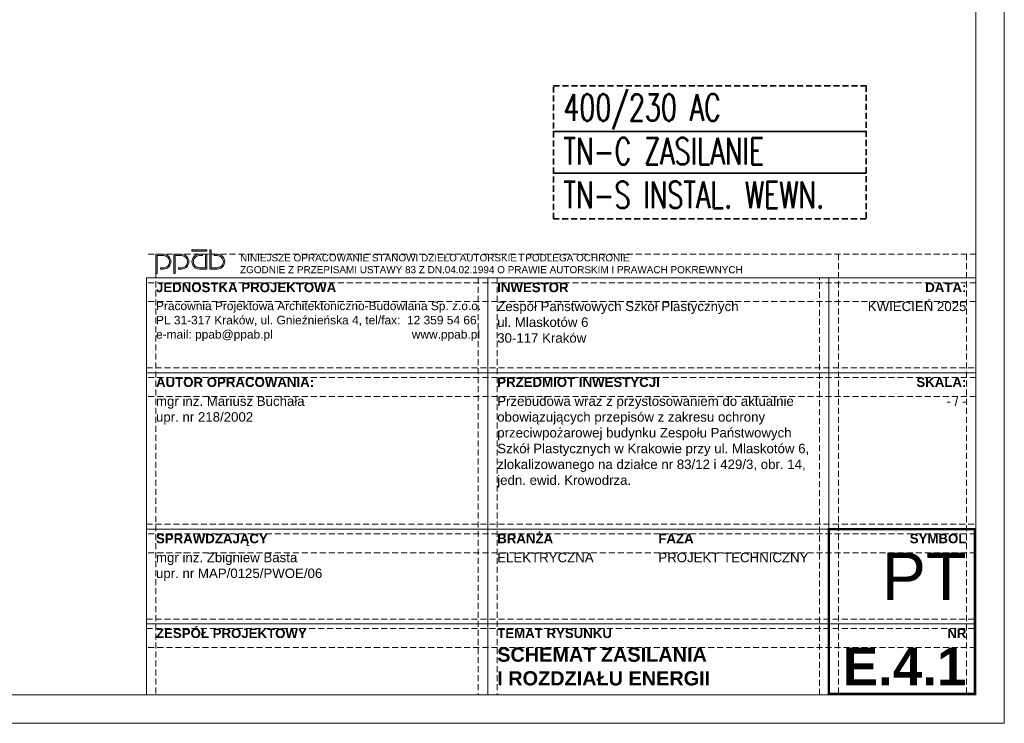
# Model space of a CAD drawing. Header units: millimetres. Extents: x -619 to 31, y -3287 to -1340.
# Tile 3 of 8: x -177 to 31, y -1637 to -1488. Entities that reach past the tile are written whole.
import ezdxf

# ---------------------------------------------------------------- set-up
doc = ezdxf.new("R2010")
doc.units = ezdxf.units.MM
doc.header["$LTSCALE"] = 0.2
doc.linetypes.add('DASHED', pattern=[19.05, 12.7, -6.35])
doc.linetypes.add('HIDDEN', pattern=[9.525, 6.35, -3.175])
doc.layers.get('0').update_dxf_attribs({"lineweight": 18})
for name, color, linetype, lineweight in [('E1', 7, 'Continuous', 18), ('EL_TABELKA', 100, 'Continuous', 15), ('INST_ELEKTR', 7, 'Continuous', 35), ('Logo_1', 7, 'Continuous', 9), ('Logo_2', 252, 'Continuous', 9), ('Logo_3', 10, 'Continuous', 9), ('r-tabela', 5, 'Continuous', 9), ('r-tabela_cienka', 6, 'Continuous', 9), ('r-tabela_opisy', 9, 'Continuous', 9)]:
    doc.layers.add(name, color=color, linetype=linetype, lineweight=lineweight)
doc.layers.add('r-tabela_x', color=7, linetype='HIDDEN', lineweight=9, plot=False)
doc.styles.add('ROMANS', font='romans')
doc.styles.get("Standard").update_dxf_attribs({"font": 'arial.ttf'})

# ---------------------------------------------------------------- blocks, each defined once
blk = doc.blocks.new('A$C2C561D3A')
for p, q in [((-131.9, 36.9), (-121.72, 36.9)), ((-121.72, 36.9), (0, 36.9)), ((-131.9, 19.2), (-121.72, 19.2)), ((-121.72, 19.2), (0, 19.2))]:
    blk.add_line(p, q)
at = {"linetype": 'DASHED'}
blk.add_lwpolyline([(-131.9, 56.11), (0, 56.11), (0, 0), (-131.9, 0)], close=True, dxfattribs=at)
at = {"layer": 'E1', "style": 'ROMANS', "width": 0.7}
for s, p in [('400/230 AC', (-127.75, 41.36)), ('TN-C ZASILANIE', (-127.75, 22.91)), ('TN-S INSTAL. WEWN.', (-127.75, 4.46))]:
    blk.add_text(s, height=11.25, dxfattribs=at).set_placement(p)
blk = doc.blocks.new('LOGO')
at = {"layer": 'Logo_1'}
for points in [[(10.87, 3.6), (10.87, 3.35), (11.44, 3.35, -1), (11.44, 1.07), (10.3, 1.07), (10.3, 4.42), (10.05, 4.42), (10.05, 0.82), (11.44, 0.82, 1), (11.44, 3.6)], [(8.66, 3.35), (8.66, 3.6), (8.09, 3.6, 1), (8.09, 0.82), (9.48, 0.82), (9.48, 3.6), (9.23, 3.6), (9.23, 1.07), (8.09, 1.07, -1), (8.09, 3.35)]]:
    blk.add_hatch(color=256, dxfattribs=at).paths.add_polyline_path(points)
at = {"layer": 'Logo_2'}
for points in [[(1.39, 3.35, -1), (1.39, 1.07), (0.82, 1.07), (0.82, 0.82), (1.39, 0.82, 1), (1.39, 3.6), (0, 3.6), (0, 0), (0.25, 0), (0.25, 3.35)], [(4.74, 3.35, -1), (4.74, 1.07), (4.17, 1.07), (4.17, 0.82), (4.74, 0.82, 1), (4.74, 3.6), (3.35, 3.6), (3.35, 0), (3.6, 0), (3.6, 3.35)]]:
    blk.add_hatch(color=256, dxfattribs=at).paths.add_polyline_path(points)
at = {"layer": 'Logo_3'}
blk.add_hatch(color=256, dxfattribs=at).paths.add_polyline_path([(6.7, 4.42), (6.7, 4.17), (9.48, 4.17), (9.48, 4.42)])
at = {"layer": 'Logo_1'}
for points in [[(11.44, 0.82), (10.05, 0.82), (10.05, 4.42), (10.3, 4.42), (10.3, 1.07), (11.44, 1.07, 1), (11.44, 3.35), (10.87, 3.35), (10.87, 3.6), (11.44, 3.6, -1)], [(8.09, 0.82), (9.48, 0.82), (9.48, 3.6), (9.23, 3.6), (9.23, 1.07), (8.09, 1.07, -1), (8.09, 3.35), (8.66, 3.35), (8.66, 3.6), (8.09, 3.6, 1)]]:
    blk.add_lwpolyline(points, format="xyb", close=True, dxfattribs=at)
at = {"layer": 'Logo_2'}
for points in [[(1.39, 3.6), (0, 3.6), (0, 0), (0.25, 0), (0.25, 3.35), (1.39, 3.35, -1), (1.39, 1.07), (0.82, 1.07), (0.82, 0.82), (1.39, 0.82, 1)], [(4.74, 3.6), (3.35, 3.6), (3.35, 0), (3.6, 0), (3.6, 3.35), (4.74, 3.35, -1), (4.74, 1.07), (4.17, 1.07), (4.17, 0.82), (4.74, 0.82, 1)]]:
    blk.add_lwpolyline(points, format="xyb", close=True, dxfattribs=at)
at = {"layer": 'Logo_3'}
blk.add_lwpolyline([(6.7, 4.42), (9.48, 4.42), (9.48, 4.17), (6.7, 4.17)], close=True, dxfattribs=at)

msp = doc.modelspace()

# ---------------------------------------------------------------- linework, layer by layer
at = {"layer": 'EL_TABELKA'}
for points in [[(-468.8, -1636.84), (31.2, -1636.84), (31.2, -1339.84), (-468.8, -1339.84)], [(-443.8, -1630.84), (25.2, -1630.84), (25.2, -1345.84), (-443.8, -1345.84)]]:
    msp.add_lwpolyline(points, close=True, dxfattribs=at)
at = {"layer": 'r-tabela'}
for p, q in [((-149.8, -1542.84), (25.2, -1542.84)), ((-149.8, -1630.84), (-149.8, -1542.84)), ((25.2, -1630.84), (25.2, -1542.84)), ((-149.8, -1630.84), (25.2, -1630.84))]:
    msp.add_line(p, q, dxfattribs=at)
at = {"layer": 'r-tabela_cienka'}
for p, q in [((-77.8, -1542.84), (-77.8, -1630.84)), ((-5.8, -1542.84), (-5.8, -1630.84)), ((-149.8, -1562.84), (25.2, -1562.84)), ((-149.8, -1595.84), (24.95, -1595.84)), ((-149.8, -1615.84), (25.2, -1615.84))]:
    msp.add_line(p, q, dxfattribs=at)
at = {"layer": 'r-tabela_opisy', "ltscale": 20, "const_width": 0.5}
msp.add_lwpolyline([(-5.8, -1595.84), (24.95, -1595.84), (24.95, -1630.59), (-5.8, -1630.59)], close=True, dxfattribs=at)
at = {"layer": 'r-tabela_x'}
for p, q in [((25.2, -1537.84), (-149.8, -1537.84)), ((-147.8, -1537.84), (-147.8, -1630.84)), ((-3.8, -1537.84), (-3.8, -1630.84)), ((23.2, -1537.84), (23.2, -1630.84)), ((-79.8, -1542.84), (-79.8, -1630.84)), ((-75.8, -1542.84), (-75.8, -1630.84)), ((-7.8, -1630.84), (-7.8, -1542.84)), ((25.2, -1543.84), (-149.8, -1543.84)), ((25.2, -1547.84), (-149.8, -1547.84)), ((-149.8, -1561.84), (25.2, -1561.84)), ((25.2, -1563.84), (-149.8, -1563.84)), ((25.2, -1567.84), (-149.8, -1567.84)), ((-149.8, -1594.84), (25.2, -1594.84)), ((25.2, -1596.84), (-149.8, -1596.84)), ((25.2, -1600.84), (-149.8, -1600.84)), ((-149.8, -1614.84), (25.2, -1614.84)), ((-149.8, -1616.84), (25.2, -1616.84)), ((25.2, -1620.84), (-149.8, -1620.84))]:
    msp.add_line(p, q, dxfattribs=at)

# ---------------------------------------------------------------- block references
at = {"xscale": 1.131272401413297, "yscale": 1.131272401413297, "zscale": 1.131272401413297}
msp.add_blockref('LOGO', (-147.8, -1541.91), dxfattribs=at)
at = {"layer": 'INST_ELEKTR', "xscale": 0.5, "yscale": 0.5}
msp.add_blockref('A$C2C561D3A', (2.02, -1530.35), dxfattribs=at)

# ---------------------------------------------------------------- texts
at = {"layer": 'r-tabela_opisy'}
for s, insert, char_height, width, attachment_point in [('{\\fArial|b0|i0|c238|p34;NINIEJSZE OPRACOWANIE STANOWI DZIEŁO AUTORSKIE I PODLEGA OCHRONIE \\PZGODNIE Z PRZEPISAMI USTAWY 83 Z DN.04.02.1994 O PRAWIE AUTORSKIM I PRAWACH POKREWNYCH}', (-130.06, -1537.84), 1.5, 143.7489, 1), ('{\\fArial|b1|i0|c238|p34;JEDNOSTKA PROJEKTOWA}', (-147.8, -1543.84), 2, 68.3751, 1), ('{\\fArial|b1|i0|c238|p34;INWESTOR}', (-75.8, -1543.84), 2, 68.3751, 1), ('{\\fArial|b1|i0|c238|p34;DATA:}', (23.2, -1543.84), 2, 27.0011, 3), ('{\\fArial|b0|i0|c238|p34;Pracownia Projektowa Architektoniczno-Budowlana Sp. z.o.o.\\PPL 31-317 Kraków, ul. Gnieźnieńska 4, tel/fax:  12 359 54 66 \\Pe-mail: ppab@ppab.pl                                          www.ppab.pl}', (-147.8, -1547.84), 1.8, 68.3744, 1), ('{\\fArial|b0|i0|c238|p34;Zespół Państwowych Szkół Plastycznych\\Pul. Mlaskotów 6\\P30-117 Kraków}', (-75.8, -1547.84), 2, 68.3751, 1), ('{\\fArial|b0|i0|c238|p34;KWIECIEŃ 2025}', (23.2, -1547.84), 2, 27.0011, 3), ('{\\fArial|b1|i0|c238|p34;AUTOR OPRACOWANIA:}', (-147.8, -1563.84), 2, 40, 1), ('{\\fArial|b1|i0|c238|p34;PRZEDMIOT INWESTYCJI}', (-75.8, -1563.84), 2, 68.3751, 1), ('{\\fArial|b1|i0|c238|p34;SKALA:}', (23.2, -1563.84), 2, 27.2511, 3), ('{\\fArial|b0|i0|c238|p34;mgr inż. Mariusz Buchała\\Pupr. nr 218/2002}', (-147.8, -1567.84), 2, 68.3744, 1), ('{\\fArial|b0|i0|c238|p34;Przebudowa wraz z przystosowaniem do aktualnie obowiązujących przepisów z zakresu ochrony przeciwpożarowej budynku Zespołu Państwowych \\PSzkół Plastycznych w Krakowie przy ul. Mlaskotów 6, zlokalizowanego na działce nr 83/12 i 429/3, obr. 14, \\Pjedn. ewid. Krowodrza.}', (-75.8, -1567.84), 2, 68, 1), ('{\\fArial|b0|i0|c238|p34;- / -}', (23.2, -1567.84), 2, 27.2511, 3), ('{\\fArial|b1|i0|c238|p34;SPRAWDZAJĄCY}', (-147.8, -1596.84), 2, 68.3744, 1), ('{\\fArial|b1|i0|c238|p34;BRANŻA}', (-75.8, -1596.84), 2, 68.3751, 1), ('{\\fArial|b1|i0|c238|p34;FAZA}', (-41.8, -1596.84), 2, 68.3751, 1), ('{\\fArial|b1|i0|c238|p34;SYMBOL}', (23.2, -1596.84), 2, 97.9967, 3), ('{\\fArial|b0|i0|c238|p34;mgr inż. Zbigniew Basta\\Pupr. nr MAP/0125/PWOE/06}', (-147.8, -1600.84), 2, 68.3744, 1), ('{\\fArial|b0|i0|c238|p34;ELEKTRYCZNA}', (-75.8, -1600.84), 2, 68.3751, 1), ('{\\fArial|b0|i0|c238|p34;PROJEKT TECHNICZNY}', (-41.8, -1600.84), 2, 68.3751, 1), ('{\\fArial|b0|i0|c238|p34;PT}', (23.2, -1600.84), 10, 27.0011, 3), ('{\\fArial|b1|i0|c238|p34;ZESPÓŁ PROJEKTOWY}', (-147.8, -1616.84), 2, 68.3744, 1), ('{\\fArial|b1|i0|c238|p34;TEMAT RYSUNKU}', (-75.8, -1616.84), 2, 68.3751, 1), ('{\\fArial|b1|i0|c238|p34;NR}', (23.2, -1616.84), 2, 97.9967, 3), ('{\\fArial|b1|i0|c238|p34;SCHEMAT ZASILANIA \\PI ROZDZIAŁU ENERGII}', (-75.8, -1620.84), 3, 68.3751, 1), ('{\\fArial|b1|i0|c238|p34;E.4.1}', (23.2, -1620.84), 8, 27.0011, 3)]:
    msp.add_mtext(s, dxfattribs=dict(at, insert=insert, char_height=char_height, width=width, attachment_point=attachment_point))

doc.saveas('drawing.dxf')
